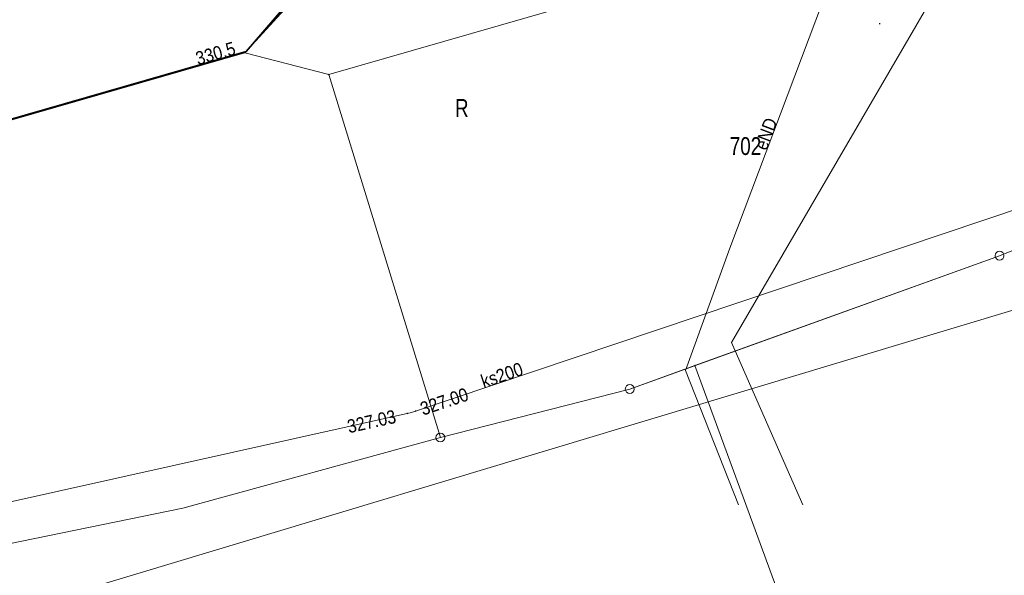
# Model space of a CAD drawing. Header units: metres. Extents: x 7423100 to 7431699, y 5527887 to 5533362.
# Tile 90 of 114: x 7428377 to 7428432, y 5529807 to 5529838. Entities that reach past the tile are written whole.
import ezdxf
from ezdxf.enums import TextEntityAlignment as Align

# ---------------------------------------------------------------- set-up
doc = ezdxf.new("R2010")
doc.units = ezdxf.units.M
doc.header["$MEASUREMENT"] = 0
doc.linetypes.add('219-500', pattern=[0])
doc.layers.get('0').update_dxf_attribs({"color": 2, "linetype": 'CONTINUOUS', "lineweight": 5})
for name, color, linetype in [('202-punkt graniczny', 7, 'CONTINUOUS'), ('203-punkt graniczny', 7, 'CONTINUOUS'), ('210-oznaczenie konturu użytku gruntowego', 7, 'CONTINUOUS'), ('211-numer działki ewidencyjnej', 7, 'CONTINUOUS'), ('217-kontur klasyfikacyjny', 7, 'CONTINUOUS'), ('218-kontur użytku gruntowego', 7, 'CONTINUOUS'), ('219-działka ewidencyjna', 7, 'CONTINUOUS'), ('ogrodzenie trwałe', 7, 'CONTINUOUS'), ('pikieta naturalna', 7, 'CONTINUOUS'), ('pikieta naturalna-Atr2', 7, 'CONTINUOUS'), ('przewód elektroenergetyczny podziemny', 7, 'CONTINUOUS'), ('przewód elektroenergetyczny podziemny-Atr1', 7, 'CONTINUOUS'), ('przewód kanalizacyjny', 7, 'CONTINUOUS'), ('przewód kanalizacyjny-Atr1', 7, 'CONTINUOUS'), ('przewód telekomunikacyjny podziemny', 7, 'CONTINUOUS'), ('rzedna', 7, 'CONTINUOUS'), ('rzedna-Atr2', 7, 'CONTINUOUS')]:
    doc.layers.add(name, color=color, linetype=linetype)
doc.styles.get("Standard").update_dxf_attribs({"font": 'Working1250.shx', "width": 0.75})
doc.linetypes.add('902-500', pattern='A,3.75,0,[1,ksztalty.shx,S=0.5,R=0,X=0,Y=0],3.75', length=7.5)

# ---------------------------------------------------------------- blocks, each defined once
blk = doc.blocks.new('203')
at = {"linetype": 'Continuous', "lineweight": 0}
h = blk.add_hatch(color=0, dxfattribs=at)
edge = h.paths.add_edge_path()
edge.add_arc((0, 0), 0.045, 0, 360)
blk = doc.blocks.new('202')
at = {"color": 0, "linetype": 'Continuous', "lineweight": 0}
blk.add_circle((0, 0), 0.25, dxfattribs=at)
blk = doc.blocks.new('PW01')
at = {"linetype": 'Continuous', "lineweight": 13}
h = blk.add_hatch(color=0, dxfattribs=at)
edge = h.paths.add_edge_path()
edge.add_arc((0, 0), 0.045, 0, 360)

msp = doc.modelspace()

# ---------------------------------------------------------------- linework, layer by layer
at = {"layer": '217-kontur klasyfikacyjny', "color": 92, "linetype": 'Continuous', "lineweight": 18, "flags": 128}
for points in [[(7428392.74, 5529839.77), (7428389.52, 5529836.24)], [(7428389.52, 5529836.24), (7428363.52, 5529828.76)], [(7428446.8, 5529830.88), (7428431.88, 5529824.85)], [(7428431.88, 5529824.85), (7428446.8, 5529830.88)], [(7428379.81, 5529805.9), (7428453.38, 5529828.04)], [(7428431.88, 5529824.85), (7428411.13, 5529817.37)], [(7428411.13, 5529817.37), (7428431.88, 5529824.85)], [(7428411.13, 5529817.37), (7428400.5, 5529814.65)], [(7428400.5, 5529814.65), (7428411.13, 5529817.37)], [(7428400.5, 5529814.65), (7428386.04, 5529810.68)], [(7428386.04, 5529810.68), (7428400.5, 5529814.65)], [(7428386.04, 5529810.68), (7428367.14, 5529806.82)], [(7428367.14, 5529806.82), (7428386.04, 5529810.68)]]:
    msp.add_lwpolyline(points, dxfattribs=at)
at = {"layer": '218-kontur użytku gruntowego', "color": 3, "linetype": 'Continuous', "lineweight": 18, "flags": 128}
for points in [[(7428389.52, 5529836.24), (7428392.74, 5529839.77)], [(7428392.74, 5529839.77), (7428389.52, 5529836.24)], [(7428363.52, 5529828.76), (7428389.52, 5529836.24)], [(7428389.52, 5529836.24), (7428363.52, 5529828.76)], [(7428431.88, 5529824.85), (7428446.8, 5529830.88)], [(7428446.8, 5529830.88), (7428431.88, 5529824.85)], [(7428453.38, 5529828.04), (7428379.81, 5529805.9)], [(7428379.81, 5529805.9), (7428453.38, 5529828.04)], [(7428411.13, 5529817.37), (7428431.88, 5529824.85)], [(7428431.88, 5529824.85), (7428411.13, 5529817.37)], [(7428400.5, 5529814.65), (7428411.13, 5529817.37)], [(7428411.13, 5529817.37), (7428400.5, 5529814.65)], [(7428386.04, 5529810.68), (7428400.5, 5529814.65)], [(7428400.5, 5529814.65), (7428386.04, 5529810.68)], [(7428367.14, 5529806.82), (7428386.04, 5529810.68)], [(7428386.04, 5529810.68), (7428367.14, 5529806.82)]]:
    msp.add_lwpolyline(points, dxfattribs=at)
at = {"layer": '219-działka ewidencyjna', "color": 7, "linetype": '219-500', "lineweight": 18, "flags": 128}
for points in [[(7428394.24, 5529835.01), (7428435.64, 5529846.92)], [(7428389.52, 5529836.24), (7428392.74, 5529839.77)], [(7428389.52, 5529836.24), (7428394.24, 5529835.01)], [(7428400.5, 5529814.65), (7428394.24, 5529835.01)], [(7428431.88, 5529824.85), (7428446.8, 5529830.88)], [(7428431.88, 5529824.85), (7428414.79, 5529818.69)], [(7428411.13, 5529817.37), (7428414.79, 5529818.69)], [(7428414.79, 5529818.69), (7428427.05, 5529785.27)], [(7428400.5, 5529814.65), (7428411.13, 5529817.37)]]:
    msp.add_lwpolyline(points, dxfattribs=at)
at = {"layer": 'ogrodzenie trwałe', "color": 7, "linetype": '902-500', "lineweight": 35, "flags": 128}
msp.add_lwpolyline([(7428363.31, 5529829.09), (7428364.78, 5529829.17), (7428389.6, 5529836.31), (7428392.64, 5529839.84), (7428411.26, 5529844.94), (7428428.64, 5529849.78), (7428413.48, 5529865.47), (7428408.07, 5529871), (7428400.79, 5529878.26), (7428395.28, 5529883.71), (7428388.94, 5529889.92)], dxfattribs=at)
at = {"layer": 'przewód elektroenergetyczny podziemny', "color": 1, "linetype": 'Continuous', "lineweight": 18, "flags": 128}
msp.add_lwpolyline([(7428417.24, 5529810.88), (7428414.26, 5529818.4), (7428416.75, 5529825.28), (7428423.61, 5529843.49), (7428415.78, 5529851.92), (7428410.15, 5529858.33), (7428400.76, 5529868.86), (7428392.16, 5529878.38), (7428384.18, 5529887.29), (7428376.64, 5529888.19)], dxfattribs=at)
at = {"layer": 'przewód kanalizacyjny', "color": 34, "linetype": 'Continuous', "lineweight": 18, "flags": 128}
msp.add_lwpolyline([(7428444.8, 5529831.48), (7428398.88, 5529816.05), (7428365.79, 5529808.68), (7428340.77, 5529803.15), (7428315.6, 5529796.89), (7428291.44, 5529791.25), (7428287.84, 5529810.58), (7428284.12, 5529831.18), (7428284.08, 5529831.42)], dxfattribs=at)
at = {"layer": 'przewód telekomunikacyjny podziemny', "color": 30, "linetype": 'Continuous', "lineweight": 18, "flags": 128}
msp.add_lwpolyline([(7428360.07, 5529906.91), (7428370.79, 5529895.74), (7428376.87, 5529887.77), (7428387.46, 5529886.72), (7428400.89, 5529872.91), (7428415.02, 5529858.59), (7428430.08, 5529842.73), (7428416.84, 5529819.98), (7428420.84, 5529810.88)], dxfattribs=at)

# ---------------------------------------------------------------- block references
at = {"layer": '202-punkt graniczny', "color": 7, "linetype": 'Continuous', "lineweight": 18}
for p in [(7428431.88, 5529824.85), (7428411.13, 5529817.37), (7428400.5, 5529814.65)]:
    msp.add_blockref('202', p, dxfattribs=at)
at = {"layer": '203-punkt graniczny', "color": 7, "linetype": 'Continuous', "lineweight": 18}
for p in [(7428389.52, 5529836.24), (7428394.24, 5529835.01), (7428414.79, 5529818.69)]:
    msp.add_blockref('203', p, dxfattribs=at)
at = {"layer": 'pikieta naturalna', "color": 7, "linetype": 'Continuous', "lineweight": 13}
for p in [(7428425.15, 5529837.87), (7428389.6, 5529836.31)]:
    msp.add_blockref('PW01', p, dxfattribs=at)
at = {"layer": 'rzedna', "color": 34, "linetype": 'Continuous', "lineweight": 18}
for p in [(7428398.64, 5529816), (7428399.11, 5529816.13)]:
    msp.add_blockref('PW01', p, dxfattribs=at)

# ---------------------------------------------------------------- texts
at = {"layer": '210-oznaczenie konturu użytku gruntowego', "color": 3, "linetype": 'Continuous', "lineweight": 18, "width": 0.79}
msp.add_text('R', height=1, dxfattribs=at).set_placement((7428401.32, 5529832.64))
at = {"layer": '211-numer działki ewidencyjnej', "color": 7, "linetype": 'Continuous', "lineweight": 18, "width": 0.79}
msp.add_text('702', height=1, dxfattribs=at).set_placement((7428416.74, 5529831.5), align=Align.TOP_LEFT)
at = {"layer": 'pikieta naturalna-Atr2', "color": 7, "width": 0.9}
msp.add_text('330.5', height=0.75, rotation=16.049, dxfattribs=at).set_placement((7428386.9, 5529835.53))
at = {"layer": 'przewód elektroenergetyczny podziemny-Atr1', "color": 1, "width": 0.9}
msp.add_text('eND', height=0.75, rotation=69.292, dxfattribs=at).set_placement((7428418.8, 5529830.71))
at = {"layer": 'przewód kanalizacyjny-Atr1', "color": 34, "width": 0.9}
msp.add_text('ks200', height=0.75, rotation=18.573, dxfattribs=at).set_placement((7428402.93, 5529817.41))
at = {"layer": 'rzedna-Atr2', "color": 34, "width": 0.9}
for s, rotation, p in [('327.00', 18.573, (7428399.41, 5529816.23)), ('327.03', 12.556, (7428395.29, 5529815.25))]:
    msp.add_text(s, height=0.75, rotation=rotation, dxfattribs=at).set_placement(p, align=Align.MIDDLE_LEFT)

doc.saveas('drawing.dxf')
